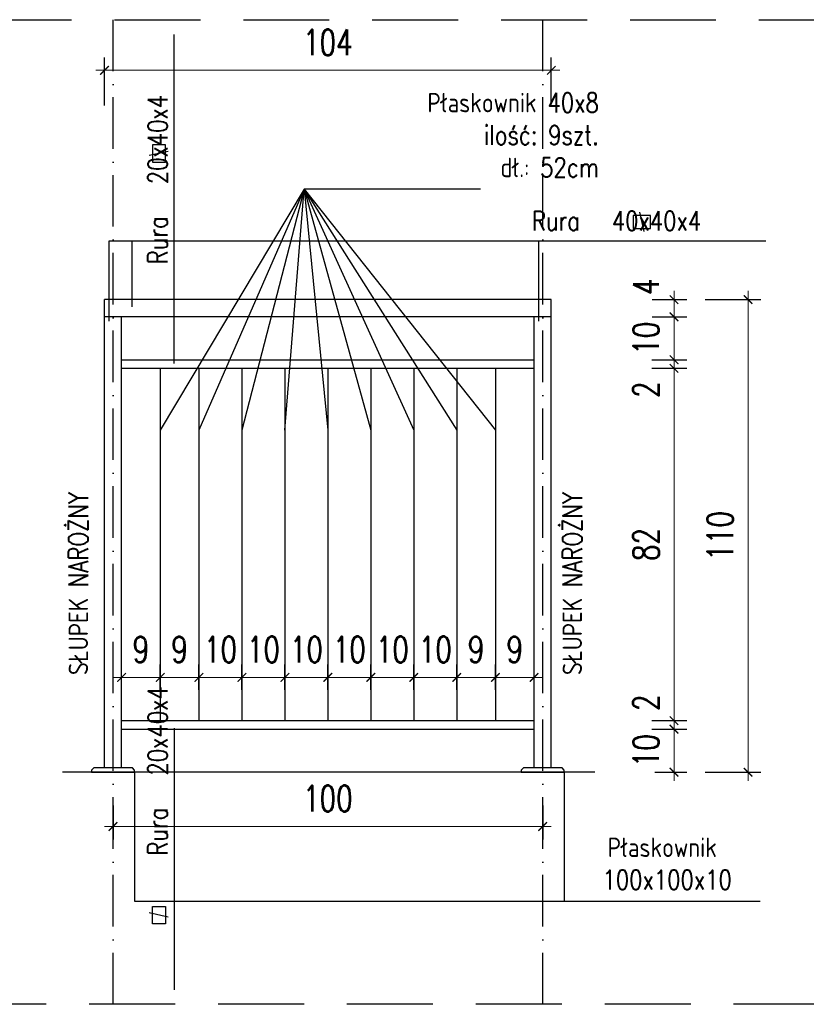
# Model space of a CAD drawing. Header units: millimetres. Extents: x 31969 to 285678, y -69766 to -1123.
# Tile 10 of 161: x 139734 to 139917, y -20257 to -20027. Entities that reach past the tile are written whole.
import ezdxf

# ---------------------------------------------------------------- set-up
doc = ezdxf.new("R2010")
doc.units = ezdxf.units.MM
for name, pattern in [('ACAD_ISO03W100', [30, 12, -18]), ('ACAD_ISO10W100', [18, 12, -3, 0, -3]), ('HIDDEN', [0.375, 0.25, -0.125])]:
    doc.linetypes.add(name, pattern=pattern)
for name, color, linetype in [('a-balustrady detal', 5, 'Continuous'), ('a-opis 2', 1, 'Continuous'), ('a-osie', 4, 'ACAD_ISO10W100'), ('a-przerywana', 250, 'HIDDEN'), ('a-widokowa', 3, 'Continuous'), ('a-wymiary', 11, 'Continuous')]:
    doc.layers.add(name, color=color, linetype=linetype)
doc.styles.add('WYMIAR', font='romans.shx', dxfattribs={"width": 0.8})
doc.styles.add('WYMIARY', font='simplex.shx', dxfattribs={"width": 0.75})
doc.dimstyles.new('MAREK50', dxfattribs={"dimtxt": 12.5, "dimasz": 5, "dimexe": 3, "dimexo": 2, "dimgap": 3.5, "dimtad": 1, "dimdec": 1, "dimdsep": 46, "dimtxsty": 'WYMIARY', "dimblk1": 'ARCHTICK', "dimblk2": 'ARCHTICK', "dimsah": 1, "dimcen": 2.5, "dimdle": 5, "dimadec": 0, "dimazin": 0, "dimtfac": 1, "dimtdec": 1, "dimtmove": 1, "dimatfit": 3, "dimldrblk": 'ARCHTICK', "dimfxl": 0, "dimtolj": 1, "dimtzin": 0, "dimarcsym": 0})

# ---------------------------------------------------------------- blocks, each defined once
blk = doc.blocks.new('_ARCHTICK')
at = {"color": 0, "linetype": 'ByBlock', "const_width": 0.15}
blk.add_lwpolyline([(-0.5, -0.5), (0.5, 0.5)], dxfattribs=at)
blk = doc.blocks.new('*D1017')
at = {"layer": 'a-wymiary', "color": 0, "linetype": 'ACAD_ISO03W100', "lineweight": -2, "ltscale": 100}
blk.add_line((139767.07, -20183.36), (139767.07, -20177.47), dxfattribs=at)
at = {"layer": 'a-wymiary', "color": 0, "lineweight": -2, "ltscale": 100}
blk.add_line((139776.07, -20183.36), (139776.07, -20177.47), dxfattribs=at)
at = {"layer": 'a-wymiary', "color": 0, "lineweight": 0, "ltscale": 100}
blk.add_line((139765.07, -20180.47), (139778.07, -20180.47), dxfattribs=at)
at = {"layer": 'DEFPOINTS', "color": 0, "ltscale": 100}
for p in [(139776.07, -20180.47), (139767.07, -20185.36), (139776.07, -20185.36)]:
    blk.add_point(p, dxfattribs=at)
at = {"layer": 'a-wymiary', "color": 0, "lineweight": 0, "ltscale": 100, "xscale": 2, "yscale": 2, "zscale": 2, "rotation": 180}
blk.add_blockref('_ARCHTICK', (139767.07, -20180.47), dxfattribs=at)
at = {"layer": 'a-wymiary', "color": 0, "lineweight": 0, "ltscale": 100, "xscale": 2, "yscale": 2, "zscale": 2}
blk.add_blockref('_ARCHTICK', (139776.07, -20180.47), dxfattribs=at)
at = {"layer": 'a-wymiary', "color": 0, "ltscale": 100, "insert": (139771.57, -20173.97), "char_height": 6, "attachment_point": 5, "style": 'WYMIARY'}
blk.add_mtext('\\A1;9', dxfattribs=at)
blk = doc.blocks.new('*D1018')
at = {"layer": 'a-wymiary', "color": 0, "linetype": 'ACAD_ISO03W100', "lineweight": -2, "ltscale": 100}
blk.add_line((139796.07, -20183.36), (139796.07, -20177.47), dxfattribs=at)
at = {"layer": 'a-wymiary', "color": 0, "lineweight": -2, "ltscale": 100}
blk.add_line((139806.07, -20183.36), (139806.07, -20177.47), dxfattribs=at)
at = {"layer": 'a-wymiary', "color": 0, "lineweight": 0, "ltscale": 100}
blk.add_line((139794.07, -20180.47), (139808.07, -20180.47), dxfattribs=at)
at = {"layer": 'DEFPOINTS', "color": 0, "ltscale": 100}
for p in [(139806.07, -20180.47), (139796.07, -20185.36), (139806.07, -20185.36)]:
    blk.add_point(p, dxfattribs=at)
at = {"layer": 'a-wymiary', "color": 0, "lineweight": 0, "ltscale": 100, "xscale": 2, "yscale": 2, "zscale": 2, "rotation": 180}
blk.add_blockref('_ARCHTICK', (139796.07, -20180.47), dxfattribs=at)
at = {"layer": 'a-wymiary', "color": 0, "lineweight": 0, "ltscale": 100, "xscale": 2, "yscale": 2, "zscale": 2}
blk.add_blockref('_ARCHTICK', (139806.07, -20180.47), dxfattribs=at)
at = {"layer": 'a-wymiary', "color": 0, "ltscale": 100, "insert": (139801.07, -20173.97), "char_height": 6, "attachment_point": 5, "style": 'WYMIARY'}
blk.add_mtext('\\A1;10', dxfattribs=at)
blk = doc.blocks.new('*D1019')
at = {"layer": 'a-wymiary', "color": 0, "linetype": 'ACAD_ISO03W100', "lineweight": -2, "ltscale": 100}
blk.add_line((139806.07, -20183.36), (139806.07, -20177.47), dxfattribs=at)
at = {"layer": 'a-wymiary', "color": 0, "lineweight": -2, "ltscale": 100}
blk.add_line((139816.07, -20183.36), (139816.07, -20177.47), dxfattribs=at)
at = {"layer": 'a-wymiary', "color": 0, "lineweight": 0, "ltscale": 100}
blk.add_line((139804.07, -20180.47), (139818.07, -20180.47), dxfattribs=at)
at = {"layer": 'DEFPOINTS', "color": 0, "ltscale": 100}
for p in [(139816.07, -20180.47), (139806.07, -20185.36), (139816.07, -20185.36)]:
    blk.add_point(p, dxfattribs=at)
at = {"layer": 'a-wymiary', "color": 0, "lineweight": 0, "ltscale": 100, "xscale": 2, "yscale": 2, "zscale": 2, "rotation": 180}
blk.add_blockref('_ARCHTICK', (139806.07, -20180.47), dxfattribs=at)
at = {"layer": 'a-wymiary', "color": 0, "lineweight": 0, "ltscale": 100, "xscale": 2, "yscale": 2, "zscale": 2}
blk.add_blockref('_ARCHTICK', (139816.07, -20180.47), dxfattribs=at)
at = {"layer": 'a-wymiary', "color": 0, "ltscale": 100, "insert": (139811.07, -20173.97), "char_height": 6, "attachment_point": 5, "style": 'WYMIARY'}
blk.add_mtext('\\A1;10', dxfattribs=at)
blk = doc.blocks.new('*D1020')
at = {"layer": 'a-wymiary', "color": 0, "linetype": 'ACAD_ISO03W100', "lineweight": -2, "ltscale": 100}
blk.add_line((139816.07, -20183.36), (139816.07, -20177.47), dxfattribs=at)
at = {"layer": 'a-wymiary', "color": 0, "lineweight": -2, "ltscale": 100}
blk.add_line((139826.07, -20183.36), (139826.07, -20177.47), dxfattribs=at)
at = {"layer": 'a-wymiary', "color": 0, "lineweight": 0, "ltscale": 100}
blk.add_line((139814.07, -20180.47), (139828.07, -20180.47), dxfattribs=at)
at = {"layer": 'DEFPOINTS', "color": 0, "ltscale": 100}
for p in [(139826.07, -20180.47), (139816.07, -20185.36), (139826.07, -20185.36)]:
    blk.add_point(p, dxfattribs=at)
at = {"layer": 'a-wymiary', "color": 0, "lineweight": 0, "ltscale": 100, "xscale": 2, "yscale": 2, "zscale": 2, "rotation": 180}
blk.add_blockref('_ARCHTICK', (139816.07, -20180.47), dxfattribs=at)
at = {"layer": 'a-wymiary', "color": 0, "lineweight": 0, "ltscale": 100, "xscale": 2, "yscale": 2, "zscale": 2}
blk.add_blockref('_ARCHTICK', (139826.07, -20180.47), dxfattribs=at)
at = {"layer": 'a-wymiary', "color": 0, "ltscale": 100, "insert": (139821.07, -20173.97), "char_height": 6, "attachment_point": 5, "style": 'WYMIARY'}
blk.add_mtext('\\A1;10', dxfattribs=at)
blk = doc.blocks.new('*D1021')
at = {"layer": 'a-wymiary', "color": 0, "linetype": 'ACAD_ISO03W100', "lineweight": -2, "ltscale": 100}
blk.add_line((139826.07, -20183.36), (139826.07, -20177.47), dxfattribs=at)
at = {"layer": 'a-wymiary', "color": 0, "lineweight": -2, "ltscale": 100}
blk.add_line((139836.07, -20183.36), (139836.07, -20177.47), dxfattribs=at)
at = {"layer": 'a-wymiary', "color": 0, "lineweight": 0, "ltscale": 100}
blk.add_line((139824.07, -20180.47), (139838.07, -20180.47), dxfattribs=at)
at = {"layer": 'DEFPOINTS', "color": 0, "ltscale": 100}
for p in [(139836.07, -20180.47), (139826.07, -20185.36), (139836.07, -20185.36)]:
    blk.add_point(p, dxfattribs=at)
at = {"layer": 'a-wymiary', "color": 0, "lineweight": 0, "ltscale": 100, "xscale": 2, "yscale": 2, "zscale": 2, "rotation": 180}
blk.add_blockref('_ARCHTICK', (139826.07, -20180.47), dxfattribs=at)
at = {"layer": 'a-wymiary', "color": 0, "lineweight": 0, "ltscale": 100, "xscale": 2, "yscale": 2, "zscale": 2}
blk.add_blockref('_ARCHTICK', (139836.07, -20180.47), dxfattribs=at)
at = {"layer": 'a-wymiary', "color": 0, "ltscale": 100, "insert": (139831.07, -20173.97), "char_height": 6, "attachment_point": 5, "style": 'WYMIARY'}
blk.add_mtext('\\A1;10', dxfattribs=at)
blk = doc.blocks.new('*D1022')
at = {"layer": 'a-wymiary', "color": 0, "linetype": 'ACAD_ISO03W100', "lineweight": -2, "ltscale": 100}
blk.add_line((139836.07, -20183.36), (139836.07, -20177.47), dxfattribs=at)
at = {"layer": 'a-wymiary', "color": 0, "lineweight": -2, "ltscale": 100}
blk.add_line((139845.07, -20183.36), (139845.07, -20177.47), dxfattribs=at)
at = {"layer": 'a-wymiary', "color": 0, "lineweight": 0, "ltscale": 100}
blk.add_line((139834.07, -20180.47), (139847.07, -20180.47), dxfattribs=at)
at = {"layer": 'DEFPOINTS', "color": 0, "ltscale": 100}
for p in [(139845.07, -20180.47), (139836.07, -20185.36), (139845.07, -20185.36)]:
    blk.add_point(p, dxfattribs=at)
at = {"layer": 'a-wymiary', "color": 0, "lineweight": 0, "ltscale": 100, "xscale": 2, "yscale": 2, "zscale": 2, "rotation": 180}
blk.add_blockref('_ARCHTICK', (139836.07, -20180.47), dxfattribs=at)
at = {"layer": 'a-wymiary', "color": 0, "lineweight": 0, "ltscale": 100, "xscale": 2, "yscale": 2, "zscale": 2}
blk.add_blockref('_ARCHTICK', (139845.07, -20180.47), dxfattribs=at)
at = {"layer": 'a-wymiary', "color": 0, "ltscale": 100, "insert": (139840.57, -20173.97), "char_height": 6, "attachment_point": 5, "style": 'WYMIARY'}
blk.add_mtext('\\A1;9', dxfattribs=at)
blk = doc.blocks.new('*D1023')
at = {"layer": 'a-wymiary', "color": 0, "linetype": 'ACAD_ISO03W100', "lineweight": -2, "ltscale": 100}
blk.add_line((139845.07, -20183.36), (139845.07, -20177.47), dxfattribs=at)
at = {"layer": 'a-wymiary', "color": 0, "lineweight": -2, "ltscale": 100}
blk.add_line((139854.07, -20183.36), (139854.07, -20177.47), dxfattribs=at)
at = {"layer": 'a-wymiary', "color": 0, "lineweight": 0, "ltscale": 100}
blk.add_line((139843.07, -20180.47), (139856.07, -20180.47), dxfattribs=at)
at = {"layer": 'DEFPOINTS', "color": 0, "ltscale": 100}
for p in [(139854.07, -20180.47), (139845.07, -20185.36), (139854.07, -20185.36)]:
    blk.add_point(p, dxfattribs=at)
at = {"layer": 'a-wymiary', "color": 0, "lineweight": 0, "ltscale": 100, "xscale": 2, "yscale": 2, "zscale": 2, "rotation": 180}
blk.add_blockref('_ARCHTICK', (139845.07, -20180.47), dxfattribs=at)
at = {"layer": 'a-wymiary', "color": 0, "lineweight": 0, "ltscale": 100, "xscale": 2, "yscale": 2, "zscale": 2}
blk.add_blockref('_ARCHTICK', (139854.07, -20180.47), dxfattribs=at)
at = {"layer": 'a-wymiary', "color": 0, "ltscale": 100, "insert": (139849.57, -20173.97), "char_height": 6, "attachment_point": 5, "style": 'WYMIARY'}
blk.add_mtext('\\A1;9', dxfattribs=at)
blk = doc.blocks.new('*D1024')
at = {"layer": 'a-wymiary', "color": 0, "lineweight": 0, "ltscale": 100}
blk.add_line((139886.64, -20204.54), (139886.64, -20190.54), dxfattribs=at)
at = {"layer": 'a-wymiary', "color": 0, "lineweight": -2, "ltscale": 100}
blk.add_line((139881.49, -20192.54), (139889.64, -20192.54), dxfattribs=at)
at = {"layer": 'a-wymiary', "color": 0, "linetype": 'ACAD_ISO03W100', "lineweight": -2, "ltscale": 100}
blk.add_line((139882.17, -20202.54), (139889.64, -20202.54), dxfattribs=at)
at = {"layer": 'DEFPOINTS', "color": 0, "ltscale": 100}
for p in [(139879.49, -20192.54), (139886.64, -20192.54), (139880.17, -20202.54)]:
    blk.add_point(p, dxfattribs=at)
at = {"layer": 'a-wymiary', "color": 0, "lineweight": 0, "ltscale": 100, "xscale": 2, "yscale": 2, "zscale": 2}
for p, rotation in [((139886.64, -20192.54), 90), ((139886.64, -20202.54), 270)]:
    blk.add_blockref('_ARCHTICK', p, dxfattribs=dict(at, rotation=rotation))
at = {"layer": 'a-wymiary', "color": 0, "ltscale": 100, "insert": (139880.14, -20197.54), "char_height": 6, "attachment_point": 5, "rotation": 90, "style": 'WYMIARY'}
blk.add_mtext('\\A1;10', dxfattribs=at)
blk = doc.blocks.new('*D1025')
at = {"layer": 'a-wymiary', "color": 0, "lineweight": 0, "ltscale": 100}
for p, q in [((139886.64, -20190.54), (139886.64, -20188.54)), ((139886.64, -20192.54), (139886.64, -20190.54)), ((139886.64, -20192.54), (139886.64, -20194.54))]:
    blk.add_line(p, q, dxfattribs=at)
at = {"layer": 'a-wymiary', "color": 0, "lineweight": -2, "ltscale": 100}
blk.add_line((139881.49, -20190.54), (139889.64, -20190.54), dxfattribs=at)
at = {"layer": 'a-wymiary', "color": 0, "linetype": 'ACAD_ISO03W100', "lineweight": -2, "ltscale": 100}
blk.add_line((139881.49, -20192.54), (139889.64, -20192.54), dxfattribs=at)
at = {"layer": 'DEFPOINTS', "color": 0, "ltscale": 100}
for p in [(139879.49, -20190.54), (139886.64, -20190.54), (139879.49, -20192.54)]:
    blk.add_point(p, dxfattribs=at)
at = {"layer": 'a-wymiary', "color": 0, "lineweight": 0, "ltscale": 100, "xscale": 2, "yscale": 2, "zscale": 2}
for p, rotation in [((139886.64, -20190.54), 270), ((139886.64, -20192.54), 90)]:
    blk.add_blockref('_ARCHTICK', p, dxfattribs=dict(at, rotation=rotation))
at = {"layer": 'a-wymiary', "color": 0, "ltscale": 100, "insert": (139880.14, -20186.37), "char_height": 6, "attachment_point": 5, "rotation": 90, "style": 'WYMIARY'}
blk.add_mtext('\\A1;2', dxfattribs=at)
blk = doc.blocks.new('*D1026')
at = {"layer": 'a-wymiary', "color": 0, "lineweight": 0, "ltscale": 100}
blk.add_line((139886.64, -20192.54), (139886.64, -20106.54), dxfattribs=at)
at = {"layer": 'a-wymiary', "color": 0, "lineweight": -2, "ltscale": 100}
blk.add_line((139881.49, -20108.54), (139889.64, -20108.54), dxfattribs=at)
at = {"layer": 'a-wymiary', "color": 0, "linetype": 'ACAD_ISO03W100', "lineweight": -2, "ltscale": 100}
blk.add_line((139881.49, -20190.54), (139889.64, -20190.54), dxfattribs=at)
at = {"layer": 'DEFPOINTS', "color": 0, "ltscale": 100}
for p in [(139879.49, -20108.54), (139886.64, -20108.54), (139879.49, -20190.54)]:
    blk.add_point(p, dxfattribs=at)
at = {"layer": 'a-wymiary', "color": 0, "lineweight": 0, "ltscale": 100, "xscale": 2, "yscale": 2, "zscale": 2}
for p, rotation in [((139886.64, -20108.54), 90), ((139886.64, -20190.54), 270)]:
    blk.add_blockref('_ARCHTICK', p, dxfattribs=dict(at, rotation=rotation))
at = {"layer": 'a-wymiary', "color": 0, "ltscale": 100, "insert": (139880.14, -20149.54), "char_height": 6, "attachment_point": 5, "rotation": 90, "style": 'WYMIARY'}
blk.add_mtext('\\A1;82', dxfattribs=at)
blk = doc.blocks.new('*D1027')
at = {"layer": 'a-wymiary', "color": 0, "lineweight": 0, "ltscale": 100}
for p, q in [((139886.64, -20106.54), (139886.64, -20104.54)), ((139886.64, -20108.54), (139886.64, -20106.54)), ((139886.64, -20108.54), (139886.64, -20110.54))]:
    blk.add_line(p, q, dxfattribs=at)
at = {"layer": 'a-wymiary', "color": 0, "lineweight": -2, "ltscale": 100}
blk.add_line((139881.49, -20106.54), (139889.64, -20106.54), dxfattribs=at)
at = {"layer": 'a-wymiary', "color": 0, "linetype": 'ACAD_ISO03W100', "lineweight": -2, "ltscale": 100}
blk.add_line((139881.49, -20108.54), (139889.64, -20108.54), dxfattribs=at)
at = {"layer": 'DEFPOINTS', "color": 0, "ltscale": 100}
for p in [(139879.49, -20106.54), (139886.64, -20106.54), (139879.49, -20108.54)]:
    blk.add_point(p, dxfattribs=at)
at = {"layer": 'a-wymiary', "color": 0, "lineweight": 0, "ltscale": 100, "xscale": 2, "yscale": 2, "zscale": 2}
for p, rotation in [((139886.64, -20106.54), 270), ((139886.64, -20108.54), 90)]:
    blk.add_blockref('_ARCHTICK', p, dxfattribs=dict(at, rotation=rotation))
at = {"layer": 'a-wymiary', "color": 0, "ltscale": 100, "insert": (139880.14, -20113.5), "char_height": 6, "attachment_point": 5, "rotation": 90, "style": 'WYMIARY'}
blk.add_mtext('\\A1;2', dxfattribs=at)
blk = doc.blocks.new('*D1028')
at = {"layer": 'a-wymiary', "color": 0, "lineweight": 0, "ltscale": 100}
blk.add_line((139886.64, -20108.54), (139886.64, -20094.54), dxfattribs=at)
at = {"layer": 'a-wymiary', "color": 0, "lineweight": -2, "ltscale": 100}
blk.add_line((139881.57, -20096.54), (139889.64, -20096.54), dxfattribs=at)
at = {"layer": 'a-wymiary', "color": 0, "linetype": 'ACAD_ISO03W100', "lineweight": -2, "ltscale": 100}
blk.add_line((139881.49, -20106.54), (139889.64, -20106.54), dxfattribs=at)
at = {"layer": 'DEFPOINTS', "color": 0, "ltscale": 100}
for p in [(139879.57, -20096.54), (139886.64, -20096.54), (139879.49, -20106.54)]:
    blk.add_point(p, dxfattribs=at)
at = {"layer": 'a-wymiary', "color": 0, "lineweight": 0, "ltscale": 100, "xscale": 2, "yscale": 2, "zscale": 2}
for p, rotation in [((139886.64, -20096.54), 90), ((139886.64, -20106.54), 270)]:
    blk.add_blockref('_ARCHTICK', p, dxfattribs=dict(at, rotation=rotation))
at = {"layer": 'a-wymiary', "color": 0, "ltscale": 100, "insert": (139880.14, -20101.54), "char_height": 6, "attachment_point": 5, "rotation": 90, "style": 'WYMIARY'}
blk.add_mtext('\\A1;10', dxfattribs=at)
blk = doc.blocks.new('*D1029')
at = {"layer": 'a-wymiary', "color": 0, "lineweight": 0, "ltscale": 100}
for p, q in [((139886.64, -20092.54), (139886.64, -20090.54)), ((139886.64, -20096.54), (139886.64, -20092.54)), ((139886.64, -20096.54), (139886.64, -20098.54))]:
    blk.add_line(p, q, dxfattribs=at)
at = {"layer": 'a-wymiary', "color": 0, "lineweight": -2, "ltscale": 100}
blk.add_line((139881.57, -20092.54), (139889.64, -20092.54), dxfattribs=at)
at = {"layer": 'a-wymiary', "color": 0, "linetype": 'ACAD_ISO03W100', "lineweight": -2, "ltscale": 100}
blk.add_line((139881.57, -20096.54), (139889.64, -20096.54), dxfattribs=at)
at = {"layer": 'DEFPOINTS', "color": 0, "ltscale": 100}
for p in [(139879.57, -20092.54), (139886.64, -20092.54), (139879.57, -20096.54)]:
    blk.add_point(p, dxfattribs=at)
at = {"layer": 'a-wymiary', "color": 0, "lineweight": 0, "ltscale": 100, "xscale": 2, "yscale": 2, "zscale": 2}
for p, rotation in [((139886.64, -20092.54), 270), ((139886.64, -20096.54), 90)]:
    blk.add_blockref('_ARCHTICK', p, dxfattribs=dict(at, rotation=rotation))
at = {"layer": 'a-wymiary', "color": 0, "ltscale": 100, "insert": (139880.14, -20089.54), "char_height": 6, "attachment_point": 5, "rotation": 90, "style": 'WYMIARY'}
blk.add_mtext('\\A1;4', dxfattribs=at)
blk = doc.blocks.new('*D1030')
at = {"layer": 'a-wymiary', "color": 0, "lineweight": 0, "ltscale": 100}
blk.add_line((139903.88, -20090.54), (139903.88, -20204.54), dxfattribs=at)
at = {"layer": 'a-wymiary', "color": 0, "linetype": 'ACAD_ISO03W100', "lineweight": -2, "ltscale": 100}
blk.add_line((139893.88, -20092.54), (139906.88, -20092.54), dxfattribs=at)
at = {"layer": 'a-wymiary', "color": 0, "lineweight": -2, "ltscale": 100}
blk.add_line((139893.88, -20202.54), (139906.88, -20202.54), dxfattribs=at)
at = {"layer": 'DEFPOINTS', "color": 0, "ltscale": 100}
for p in [(139857.57, -20092.54), (139862.07, -20202.54), (139903.88, -20202.54)]:
    blk.add_point(p, dxfattribs=at)
at = {"layer": 'a-wymiary', "color": 0, "lineweight": 0, "ltscale": 100, "xscale": 2, "yscale": 2, "zscale": 2}
for p, rotation in [((139903.88, -20092.54), 90), ((139903.88, -20202.54), 270)]:
    blk.add_blockref('_ARCHTICK', p, dxfattribs=dict(at, rotation=rotation))
at = {"layer": 'a-wymiary', "color": 0, "ltscale": 100, "insert": (139897.38, -20147.54), "char_height": 6, "attachment_point": 5, "rotation": 90, "style": 'WYMIARY'}
blk.add_mtext('\\A1;110', dxfattribs=at)
blk = doc.blocks.new('*D1031')
at = {"layer": 'a-wymiary', "color": 0, "linetype": 'ACAD_ISO03W100', "lineweight": -2, "ltscale": 100}
blk.add_line((139758.07, -20183.36), (139758.07, -20177.47), dxfattribs=at)
at = {"layer": 'a-wymiary', "color": 0, "lineweight": -2, "ltscale": 100}
blk.add_line((139767.07, -20183.36), (139767.07, -20177.47), dxfattribs=at)
at = {"layer": 'a-wymiary', "color": 0, "lineweight": 0, "ltscale": 100}
blk.add_line((139756.07, -20180.47), (139769.07, -20180.47), dxfattribs=at)
at = {"layer": 'DEFPOINTS', "color": 0, "ltscale": 100}
for p in [(139767.07, -20180.47), (139758.07, -20185.36), (139767.07, -20185.36)]:
    blk.add_point(p, dxfattribs=at)
at = {"layer": 'a-wymiary', "color": 0, "lineweight": 0, "ltscale": 100, "xscale": 2, "yscale": 2, "zscale": 2, "rotation": 180}
blk.add_blockref('_ARCHTICK', (139758.07, -20180.47), dxfattribs=at)
at = {"layer": 'a-wymiary', "color": 0, "lineweight": 0, "ltscale": 100, "xscale": 2, "yscale": 2, "zscale": 2}
blk.add_blockref('_ARCHTICK', (139767.07, -20180.47), dxfattribs=at)
at = {"layer": 'a-wymiary', "color": 0, "ltscale": 100, "insert": (139762.57, -20173.97), "char_height": 6, "attachment_point": 5, "style": 'WYMIARY'}
blk.add_mtext('\\A1;9', dxfattribs=at)
blk = doc.blocks.new('*D1014')
at = {"layer": 'a-wymiary', "color": 0, "lineweight": -2, "ltscale": 100}
blk.add_line((139756.07, -20210.27), (139756.07, -20218.17), dxfattribs=at)
at = {"layer": 'a-wymiary', "color": 0, "linetype": 'ACAD_ISO03W100', "lineweight": -2, "ltscale": 100}
blk.add_line((139856.07, -20210.27), (139856.07, -20218.17), dxfattribs=at)
at = {"layer": 'a-wymiary', "color": 0, "lineweight": 0, "ltscale": 100}
blk.add_line((139858.07, -20215.17), (139754.07, -20215.17), dxfattribs=at)
at = {"layer": 'DEFPOINTS', "color": 0, "ltscale": 100}
for p in [(139756.07, -20208.27), (139856.07, -20208.27), (139756.07, -20215.17)]:
    blk.add_point(p, dxfattribs=at)
at = {"layer": 'a-wymiary', "color": 0, "lineweight": 0, "ltscale": 100, "xscale": 2, "yscale": 2, "zscale": 2, "rotation": 180}
blk.add_blockref('_ARCHTICK', (139756.07, -20215.17), dxfattribs=at)
at = {"layer": 'a-wymiary', "color": 0, "lineweight": 0, "ltscale": 100, "xscale": 2, "yscale": 2, "zscale": 2}
blk.add_blockref('_ARCHTICK', (139856.07, -20215.17), dxfattribs=at)
at = {"layer": 'a-wymiary', "color": 0, "ltscale": 100, "insert": (139806.07, -20208.67), "char_height": 6, "attachment_point": 5, "style": 'WYMIARY'}
blk.add_mtext('\\A1;100', dxfattribs=at)
blk = doc.blocks.new('*D1015')
at = {"layer": 'a-wymiary', "color": 0, "linetype": 'ACAD_ISO03W100', "lineweight": -2, "ltscale": 100}
blk.add_line((139776.07, -20183.36), (139776.07, -20177.47), dxfattribs=at)
at = {"layer": 'a-wymiary', "color": 0, "lineweight": -2, "ltscale": 100}
blk.add_line((139786.07, -20183.36), (139786.07, -20177.47), dxfattribs=at)
at = {"layer": 'a-wymiary', "color": 0, "lineweight": 0, "ltscale": 100}
blk.add_line((139774.07, -20180.47), (139788.07, -20180.47), dxfattribs=at)
at = {"layer": 'DEFPOINTS', "color": 0, "ltscale": 100}
for p in [(139786.07, -20180.47), (139776.07, -20185.36), (139786.07, -20185.36)]:
    blk.add_point(p, dxfattribs=at)
at = {"layer": 'a-wymiary', "color": 0, "lineweight": 0, "ltscale": 100, "xscale": 2, "yscale": 2, "zscale": 2, "rotation": 180}
blk.add_blockref('_ARCHTICK', (139776.07, -20180.47), dxfattribs=at)
at = {"layer": 'a-wymiary', "color": 0, "lineweight": 0, "ltscale": 100, "xscale": 2, "yscale": 2, "zscale": 2}
blk.add_blockref('_ARCHTICK', (139786.07, -20180.47), dxfattribs=at)
at = {"layer": 'a-wymiary', "color": 0, "ltscale": 100, "insert": (139781.07, -20173.97), "char_height": 6, "attachment_point": 5, "style": 'WYMIARY'}
blk.add_mtext('\\A1;10', dxfattribs=at)
blk = doc.blocks.new('*D1016')
at = {"layer": 'a-wymiary', "color": 0, "linetype": 'ACAD_ISO03W100', "lineweight": -2, "ltscale": 100}
blk.add_line((139786.07, -20183.36), (139786.07, -20177.47), dxfattribs=at)
at = {"layer": 'a-wymiary', "color": 0, "lineweight": -2, "ltscale": 100}
blk.add_line((139796.07, -20183.36), (139796.07, -20177.47), dxfattribs=at)
at = {"layer": 'a-wymiary', "color": 0, "lineweight": 0, "ltscale": 100}
blk.add_line((139784.07, -20180.47), (139798.07, -20180.47), dxfattribs=at)
at = {"layer": 'DEFPOINTS', "color": 0, "ltscale": 100}
for p in [(139796.07, -20180.47), (139786.07, -20185.36), (139796.07, -20185.36)]:
    blk.add_point(p, dxfattribs=at)
at = {"layer": 'a-wymiary', "color": 0, "lineweight": 0, "ltscale": 100, "xscale": 2, "yscale": 2, "zscale": 2, "rotation": 180}
blk.add_blockref('_ARCHTICK', (139786.07, -20180.47), dxfattribs=at)
at = {"layer": 'a-wymiary', "color": 0, "lineweight": 0, "ltscale": 100, "xscale": 2, "yscale": 2, "zscale": 2}
blk.add_blockref('_ARCHTICK', (139796.07, -20180.47), dxfattribs=at)
at = {"layer": 'a-wymiary', "color": 0, "ltscale": 100, "insert": (139791.07, -20173.97), "char_height": 6, "attachment_point": 5, "style": 'WYMIARY'}
blk.add_mtext('\\A1;10', dxfattribs=at)
blk = doc.blocks.new('*D1032')
at = {"layer": 'a-wymiary', "color": 0, "lineweight": -2, "ltscale": 100}
blk.add_line((139754.07, -20047.33), (139754.07, -20036.18), dxfattribs=at)
at = {"layer": 'a-wymiary', "color": 0, "linetype": 'ACAD_ISO03W100', "lineweight": -2, "ltscale": 100}
blk.add_line((139858.07, -20047.33), (139858.07, -20036.18), dxfattribs=at)
at = {"layer": 'a-wymiary', "color": 0, "lineweight": 0, "ltscale": 100}
blk.add_line((139860.07, -20039.18), (139752.07, -20039.18), dxfattribs=at)
at = {"layer": 'DEFPOINTS', "color": 0, "ltscale": 100}
for p in [(139754.07, -20039.18), (139754.07, -20049.33), (139858.07, -20049.33)]:
    blk.add_point(p, dxfattribs=at)
at = {"layer": 'a-wymiary', "color": 0, "lineweight": 0, "ltscale": 100, "xscale": 2, "yscale": 2, "zscale": 2, "rotation": 180}
blk.add_blockref('_ARCHTICK', (139754.07, -20039.18), dxfattribs=at)
at = {"layer": 'a-wymiary', "color": 0, "lineweight": 0, "ltscale": 100, "xscale": 2, "yscale": 2, "zscale": 2}
blk.add_blockref('_ARCHTICK', (139858.07, -20039.18), dxfattribs=at)
at = {"layer": 'a-wymiary', "color": 0, "ltscale": 100, "insert": (139806.07, -20032.68), "char_height": 6, "attachment_point": 5, "style": 'WYMIARY'}
blk.add_mtext('\\A1;104', dxfattribs=at)

msp = doc.modelspace()

# ---------------------------------------------------------------- linework, layer by layer
at = {"layer": 'a-balustrady detal', "ltscale": 0.5}
for p, q in [((139858.07, -20092.54), (139754.07, -20092.54)), ((139754.07, -20201.54), (139754.07, -20092.54)), ((139858.07, -20201.54), (139858.07, -20092.54)), ((139858.07, -20096.54), (139754.07, -20096.54)), ((139758.07, -20201.54), (139758.07, -20096.54)), ((139854.07, -20201.54), (139854.07, -20096.54)), ((139758.07, -20106.54), (139854.07, -20106.54)), ((139758.07, -20108.54), (139854.07, -20108.54)), ((139767.07, -20108.54), (139767.07, -20190.54)), ((139776.07, -20108.54), (139776.07, -20190.54)), ((139786.07, -20108.54), (139786.07, -20190.54)), ((139796.07, -20108.54), (139796.07, -20190.54)), ((139806.07, -20108.54), (139806.07, -20190.54)), ((139816.07, -20108.54), (139816.07, -20190.54)), ((139826.07, -20108.54), (139826.07, -20190.54)), ((139836.07, -20108.54), (139836.07, -20190.54)), ((139845.07, -20108.54), (139845.07, -20190.54)), ((139758.07, -20190.54), (139854.07, -20190.54)), ((139758.07, -20192.54), (139854.07, -20192.54))]:
    msp.add_line(p, q, dxfattribs=at)
for points in [[(139751.07, -20202.54), (139761.07, -20202.54), (139761.07, -20202.04), (139760.57, -20201.54), (139751.57, -20201.54), (139751.07, -20202.04)], [(139851.07, -20202.54), (139861.07, -20202.54), (139861.07, -20202.04), (139860.57, -20201.54), (139851.57, -20201.54), (139851.07, -20202.04)]]:
    msp.add_lwpolyline(points, close=True, dxfattribs=at)
at = {"layer": 'a-opis 2', "ltscale": 0.1}
for p, q in [((139770.33, -20107.42), (139770.33, -20030.82)), ((139800.58, -20066.86), (139767.07, -20122.94)), ((139800.58, -20066.86), (139776.07, -20122.94)), ((139800.58, -20066.86), (139786.07, -20122.94)), ((139796.07, -20122.94), (139800.58, -20066.86)), ((139800.58, -20066.86), (139806.07, -20122.94)), ((139841.63, -20066.86), (139800.58, -20066.86)), ((139800.58, -20066.86), (139816.07, -20122.94)), ((139800.58, -20066.86), (139826.07, -20122.94)), ((139800.58, -20066.86), (139836.07, -20122.94)), ((139800.58, -20066.86), (139845.07, -20122.94)), ((139755.15, -20078.89), (139907.99, -20078.89)), ((139755.15, -20097.58), (139755.15, -20078.89)), ((139760.42, -20078.89), (139760.42, -20094.19)), ((139855.15, -20097.58), (139855.15, -20078.89)), ((139770.33, -20192.28), (139770.33, -20253.16)), ((139761.07, -20202.54), (139761.07, -20232.57)), ((139861.07, -20202.54), (139861.07, -20232.57)), ((139761.07, -20232.57), (139906.67, -20232.57))]:
    msp.add_line(p, q, dxfattribs=at)
for points in [[(139765.25, -20060.54), (139768.25, -20060.54), (139768.25, -20056.54), (139765.25, -20056.54), (139765.25, -20060.54)], [(139768.9, -20058.04), (139764.47, -20059.04)], [(139879.67, -20076.66), (139878.67, -20072.22)], [(139877.17, -20073), (139877.17, -20076), (139881.17, -20076), (139881.17, -20073), (139877.17, -20073)], [(139768.9, -20236.3), (139764.47, -20235.3)], [(139765.25, -20233.8), (139768.25, -20233.8), (139768.25, -20237.8), (139765.25, -20237.8), (139765.25, -20233.8)]]:
    msp.add_lwpolyline(points, dxfattribs=at)
at = {"layer": 'a-osie'}
for p, q in [((139756.07, -20256.56), (139756.07, -20027.39)), ((139856.07, -20256.56), (139856.07, -20027.39))]:
    msp.add_line(p, q, dxfattribs=at)
at = {"layer": 'a-przerywana', "color": 3, "ltscale": 80}
msp.add_lwpolyline([(139546.4, -20027.39), (140100.52, -20027.39), (140100.52, -20256.56), (139546.4, -20256.56)], close=True, dxfattribs=at)
at = {"layer": 'a-widokowa'}
msp.add_line((139868.21, -20202.54), (139744.33, -20202.54), dxfattribs=at)

# ---------------------------------------------------------------- texts
at = {"layer": 'a-opis 2', "ltscale": 0.1, "char_height": 4.5269, "style": 'WYMIAR'}
for s, insert, width, attachment_point in [('Płaskownik 40x8\\Pilość: 9szt.\\Pdł.: 52cm', (139869.11, -20044.43), 94.9255, 3), ('{\\W5.69588; }Rura   40x40x4', (139835.86, -20071.94), 96.9255, 1), ('{\\W2.79619; }Płaskownik \\P{\\W2.39619; }100x100x10', (139862.52, -20217.76), 53.599, 1)]:
    msp.add_mtext(s, dxfattribs=dict(at, insert=insert, width=width, attachment_point=attachment_point))
at = {"layer": 'a-opis 2', "ltscale": 0.1, "char_height": 4.5269, "width": 94.9255, "rotation": 90, "style": 'WYMIAR'}
for s, insert, attachment_point in [('{\\W5.47498; }Rura   20x40x4', (139764.19, -20101.3), 1), ('{\\W5.13212; }SŁUPEK NAROŻNY', (139745.74, -20195.86), 1), ('{\\W5.13212; }SŁUPEK NAROŻNY', (139860.71, -20195.86), 1), ('Rura   20x40x4', (139764.19, -20182.53), 3)]:
    msp.add_mtext(s, dxfattribs=dict(at, insert=insert, attachment_point=attachment_point))

# ---------------------------------------------------------------- dimensions: what is measured, and where the dimension line sits
at = {"layer": 'a-wymiary', "ltscale": 100}
for base, p1, p2, picture, middle in [((139754.07, -20039.18), (139858.07, -20049.33), (139754.07, -20049.33), '*D1032', (139806.07, -20032.68)), ((139756.07, -20215.17), (139856.07, -20208.27), (139756.07, -20208.27), '*D1014', (139806.07, -20208.67))]:
    dim = msp.add_linear_dim(base=base, p1=p1, p2=p2, dimstyle='MAREK50', override={"dimtxt": 6, "dimasz": 2, "dimdle": 2, "dimfxl": 10, "dimfxlon": 1, "dimlwd": 0}, dxfattribs=at)
    dim.commit()
    dim.dimension.update_dxf_attribs({"geometry": picture, "text_midpoint": middle})
for base, p1, p2, picture, middle in [((139886.64, -20092.54), (139879.57, -20096.54), (139879.57, -20092.54), '*D1029', (139886.64, -20089.54)), ((139886.64, -20096.54), (139879.49, -20106.54), (139879.57, -20096.54), '*D1028', (139886.64, -20101.54)), ((139886.64, -20106.54), (139879.49, -20108.54), (139879.49, -20106.54), '*D1027', (139886.64, -20113.5)), ((139886.64, -20190.54), (139879.49, -20192.54), (139879.49, -20190.54), '*D1025', (139886.64, -20186.37)), ((139886.64, -20192.54), (139880.17, -20202.54), (139879.49, -20192.54), '*D1024', (139886.64, -20197.54))]:
    dim = msp.add_linear_dim(base=base, p1=p1, p2=p2, angle=90, dimstyle='MAREK50', override={"dimtxt": 6, "dimasz": 2, "dimdle": 2, "dimfxl": 10, "dimfxlon": 1, "dimlwd": 0}, dxfattribs=at)
    dim.commit()
    dim.dimension.update_dxf_attribs({"geometry": picture, "text_midpoint": middle, "dimtype": 160})
for base, p1, p2, picture, middle in [((139903.88, -20202.54), (139857.57, -20092.54), (139862.07, -20202.54), '*D1030', (139897.38, -20147.54)), ((139886.64, -20108.54), (139879.49, -20190.54), (139879.49, -20108.54), '*D1026', (139880.14, -20149.54))]:
    dim = msp.add_linear_dim(base=base, p1=p1, p2=p2, angle=90, dimstyle='MAREK50', override={"dimtxt": 6, "dimasz": 2, "dimdle": 2, "dimfxl": 10, "dimfxlon": 1, "dimlwd": 0}, dxfattribs=at)
    dim.commit()
    dim.dimension.update_dxf_attribs({"geometry": picture, "text_midpoint": middle})
for base, p1, p2, picture, middle in [((139767.07, -20180.47), (139758.07, -20185.36), (139767.07, -20185.36), '*D1031', (139762.57, -20180.47)), ((139776.07, -20180.47), (139767.07, -20185.36), (139776.07, -20185.36), '*D1017', (139771.57, -20180.47)), ((139786.07, -20180.47), (139776.07, -20185.36), (139786.07, -20185.36), '*D1015', (139781.07, -20180.47)), ((139796.07, -20180.47), (139786.07, -20185.36), (139796.07, -20185.36), '*D1016', (139791.07, -20180.47)), ((139806.07, -20180.47), (139796.07, -20185.36), (139806.07, -20185.36), '*D1018', (139801.07, -20180.47)), ((139816.07, -20180.47), (139806.07, -20185.36), (139816.07, -20185.36), '*D1019', (139811.07, -20180.47)), ((139826.07, -20180.47), (139816.07, -20185.36), (139826.07, -20185.36), '*D1020', (139821.07, -20180.47)), ((139836.07, -20180.47), (139826.07, -20185.36), (139836.07, -20185.36), '*D1021', (139831.07, -20180.47)), ((139845.07, -20180.47), (139836.07, -20185.36), (139845.07, -20185.36), '*D1022', (139840.57, -20180.47)), ((139854.07, -20180.47), (139845.07, -20185.36), (139854.07, -20185.36), '*D1023', (139849.57, -20180.47))]:
    dim = msp.add_linear_dim(base=base, p1=p1, p2=p2, dimstyle='MAREK50', override={"dimtxt": 6, "dimasz": 2, "dimdle": 2, "dimfxl": 10, "dimfxlon": 1, "dimlwd": 0}, dxfattribs=at)
    dim.commit()
    dim.dimension.update_dxf_attribs({"geometry": picture, "text_midpoint": middle, "dimtype": 160})

doc.saveas('drawing.dxf')
